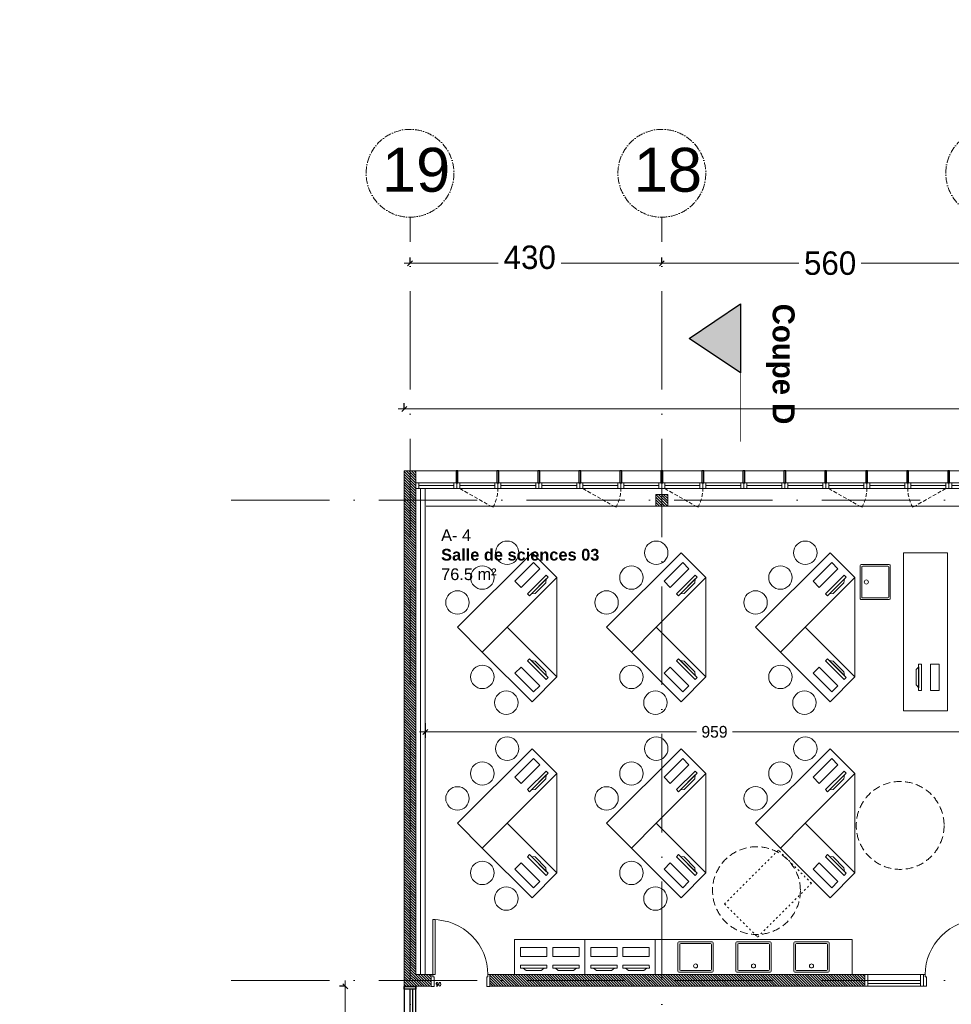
# Model space of a CAD drawing. Header units: centimetres. Extents: x 100159 to 225226, y -81380 to -23241.
# Tile 13 of 139: x 198723 to 200314, y -65635 to -63954. Entities that reach past the tile are written whole.
import ezdxf
from ezdxf.xclip import XClip

# ---------------------------------------------------------------- set-up
doc = ezdxf.new("R2010")
doc.units = ezdxf.units.CM
doc.header["$XCLIPFRAME"] = 2
for name, pattern in [('ACAD_ISO03W100', [30, 12, -18]), ('ACAD_ISO04W100', [30, 24, -3, 0, -3]), ('ACAD_ISO10W100', [18, 12, -3, 0, -3]), ('CACHE', [9.525, 6.35, -3.175]), ('CACHEX2', [19.05, 12.7, -6.35])]:
    doc.linetypes.add(name, pattern=pattern)
doc.layers.get('0').update_dxf_attribs({"lineweight": 5})
for name, color, linetype, lineweight in [('10', 252, 'Continuous', 5), ('17', 6, 'Continuous', 5), ('40', 8, 'CACHEX2', 5), ('DDL- CLOISONS DOUBLAGES', 1, 'Continuous', 5), ('DDL- ISOLATION', 252, 'ISOLATION', 5), ('DDL- MENUISERIES INT', 51, 'Continuous', 5), ('DDL- STRUCTURE', 5, 'Continuous', 5), ('DDL-HAB-COTES', 161, 'Continuous', 9), ('DDL-HAB-MOBILIER', 252, 'Continuous', 9), ('DDL-HAB-PMR', 251, 'Continuous', 9), ('DDL-HACHURES POCHAGE GRIS', 251, 'Continuous', 5), ('DDL-TRAIT AXES', 1, 'ACAD_ISO10W100', 5)]:
    doc.layers.add(name, color=color, linetype=linetype, lineweight=lineweight)
for name, color, linetype in [('18', 8, 'Continuous'), ('23', 63, 'Continuous'), ('44', 7, 'Continuous'), ('DDL-PLAN MASSE PAYSAGE', 7, 'Continuous'), ('DDL-TEXTE 01', 7, 'Continuous'), ('DDL-TRAIT  COUPE', 1, 'ACAD_ISO04W100')]:
    doc.layers.add(name, color=color, linetype=linetype)
doc.layers.add('GEL', color=113, linetype='Continuous', plot=False)
doc.styles.add('Century Gothic', font='GOTHIC.TTF')
doc.styles.add('COTA', font='romans.shx', dxfattribs={"width": 0.8})
doc.styles.get("Standard").update_dxf_attribs({"font": 'arial.ttf'})
doc.linetypes.add('ISOLATION', pattern='A,0.00254,-2.54,[134,ltypeshp.shx,S=2.54,R=0,X=-2.54,Y=0],-5.08,[134,ltypeshp.shx,S=2.54,R=180,X=2.54,Y=0],-2.54', length=10.16254)
doc.dimstyles.new('C100 cm', dxfattribs={"dimscale": 100, "dimtxt": 0.2, "dimasz": 0.085, "dimexe": 0.1, "dimexo": 0.0625, "dimgap": 0.09, "dimtad": 0, "dimdec": 0, "dimzin": 0, "dimdsep": 46, "dimtxsty": 'Century Gothic', "dimblk": 'OBLIQUE', "dimcen": 0.09, "dimdle": 0.1, "dimclrd": 256, "dimclrt": 256, "dimadec": 0, "dimazin": 0, "dimtfac": 1, "dimtdec": 0, "dimtofl": 0, "dimtmove": 2, "dimatfit": 2, "dimfxl": 0.15, "dimfxlon": 1, "dimtolj": 1, "dimtzin": 0, "dimlwd": -1, "dimarcsym": 0})
doc.dimstyles.new('portes', dxfattribs={"dimtxt": 6, "dimasz": 2.5, "dimexe": 1.25, "dimexo": 0.625, "dimtad": 1, "dimjust": 1, "dimtxsty": 'COTA', "dimblk": 'NONE', "dimcen": 2.5, "dimse1": 1, "dimse2": 1, "dimsd1": 1, "dimsd2": 1, "dimadec": 0, "dimazin": 0, "dimtfac": 1, "dimtix": 1, "dimtofl": 0, "dimtmove": 0, "dimatfit": 0, "dimldrblk": 'NONE', "dimfxl": 1, "dimarcsym": 0})

# ---------------------------------------------------------------- blocks, each defined once
blk = doc.blocks.new('A$C7FA553E3')
blk.add_lwpolyline([(0, 32), (70, 32), (70, 42), (0, 42)], close=True)
for points in [[(5, 32), (65, 32), (65, 42), (5, 42), (5, 32)], [(5, 37), (65, 37)]]:
    blk.add_lwpolyline(points)
at = {"linetype": 'CACHE'}
blk.add_lwpolyline([(5, 32), (61.5, 0)], dxfattribs=at)
blk.add_arc((6, 32), 64, 330.0443, 0.0023, dxfattribs=at)
blk = doc.blocks.new('A$C6C21683D')
blk.add_lwpolyline([(0, 0), (70, 0), (70, 10), (0, 10)], close=True)
for points in [[(5, 0), (65, 0), (65, 10), (5, 10), (5, 0)], [(5, 5), (65, 5)]]:
    blk.add_lwpolyline(points)
blk = doc.blocks.new('*D187')
at = {"layer": 'Defpoints', "color": 0, "transparency": 16777216}
for p in [(5, 0), (95, 0), (95, 0)]:
    blk.add_point(p, dxfattribs=at)
at = {"layer": 'GEL', "color": 0, "transparency": 16777216, "insert": (12.6, 3.6), "char_height": 6, "attachment_point": 5, "style": 'COTA'}
blk.add_mtext('90', dxfattribs=at)
blk = doc.blocks.new('_None')
blk = doc.blocks.new('*U219')
for p, q in [((20, -550), (0, -550)), ((10, -645), (10, -555)), ((15, -645), (15, -555)), ((0, -650), (20, -650))]:
    blk.add_line(p, q)
blk.add_lwpolyline([(20, -550), (0, -550), (0, -650), (20, -650)], close=True)
for points in [[(0, -555), (0, -550), (20, -550), (20, -555), (0, -555)], [(0, -650), (0, -645), (20, -645), (20, -650), (0, -650)]]:
    blk.add_lwpolyline(points)
blk = doc.blocks.new('*U171')
for p, q in [((20, -243.6), (0, -243.6)), ((10, -498.6), (10, -248.6)), ((15, -498.6), (15, -248.6)), ((0, -503.6), (20, -503.6))]:
    blk.add_line(p, q)
blk.add_lwpolyline([(20, -243.6), (0, -243.6), (0, -503.6), (20, -503.6)], close=True)
for points in [[(0, -248.6), (0, -243.6), (20, -243.6), (20, -248.6), (0, -248.6)], [(0, -503.6), (0, -498.6), (20, -498.6), (20, -503.6), (0, -503.6)]]:
    blk.add_lwpolyline(points)
blk = doc.blocks.new('A$C19797035')
at = {"linetype": 'Continuous'}
for points in [[(54.3, 32.9), (52.5, 28.2), (10.3, 43.6), (12, 48.3)], [(46.7, 39.9), (50, 34.4), (16.2, 46.7), (22.3, 48.8)], [(42.3, 0), (0, 15.4), (5.1, 29.5), (47.4, 14.1)]]:
    blk.add_lwpolyline(points, close=True, dxfattribs=at)
blk = doc.blocks.new('paillasse tri')
at = {"layer": 'DDL-HAB-MOBILIER', "linetype": 'Continuous'}
for points in [[(201884.4, -65299), (201842, -65256.6), (201969.3, -65129.3), (202011.7, -65171.7), (201926.9, -65256.6)], [(201884.4, -65299), (201926.9, -65256.6), (202011.7, -65341.4), (201969.3, -65383.9), (201884.4, -65299)]]:
    blk.add_lwpolyline(points, close=True, dxfattribs=at)
blk.add_lwpolyline([(202011.7, -65171.7), (202011.7, -65341.4)], dxfattribs=at)
for centre in [(201926.9, -65129.3), (201884.4, -65171.7), (201842, -65214.2), (201884.4, -65341.4), (201925.4, -65385.3)]:
    blk.add_circle(centre, 20, dxfattribs=at)
at = {"layer": 'DDL-HAB-MOBILIER', "rotation": 244.999999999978}
blk.add_blockref('A$C19797035', (201958.1, -65139.7), dxfattribs=at)
at = {"layer": 'DDL-HAB-MOBILIER', "xscale": -1, "rotation": 295.0000000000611}
blk.add_blockref('A$C19797035', (201958.1, -65373.4), dxfattribs=at)
blk = doc.blocks.new('cuv70')
for p, q in [((2, 60), (68, 60)), ((0, 58), (0, 2)), ((3.4, 55.1), (3.4, 4.9)), ((64.6, 57.1), (5.4, 57.1)), ((66.6, 4.9), (66.6, 55.1)), ((70, 58), (70, 2)), ((2, 0), (68, 0)), ((64.6, 2.9), (5.4, 2.9))]:
    blk.add_line(p, q)
blk.add_circle((35, 12.2), 4.05)
for centre, start, end in [((2, 58), 90, 180), ((68, 58), 0, 90), ((5.4, 55.1), 90, 180), ((64.6, 55.1), 0, 90), ((2, 2), 180, 270), ((5.4, 4.9), 180, 270), ((64.6, 4.9), 270, 0), ((68, 2), 270, 0)]:
    blk.add_arc(centre, 2, start, end)
blk = doc.blocks.new('bloc 2 postes info')
at = {"layer": 'DDL-HAB-MOBILIER', "linetype": 'Continuous'}
blk.add_lwpolyline([(200800.7, -66224.9), (200920.7, -66224.9), (200920.7, -66164.9), (200800.7, -66164.9)], close=True, dxfattribs=at)
at = {"layer": 'DDL-HAB-MOBILIER', "rotation": 19.99999999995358}
for p in [(200816, -66225.4), (200871, -66225.4)]:
    blk.add_blockref('A$C19797035', p, dxfattribs=at)
blk = doc.blocks.new('*U19')
at = {"linetype": 'ACAD_ISO03W100', "lineweight": 20, "ltscale": 0.25}
blk.add_lwpolyline([(-60, 0), (20, 0), (20, 130), (-60, 130)], close=True, dxfattribs=at)
blk = doc.blocks.new('paillasse triangulaire PMR')
at = {"layer": 'DDL-HAB-MOBILIER', "linetype": 'Continuous'}
for points in [[(202387, -65633.6), (202344.6, -65591.1), (202471.9, -65463.9), (202514.3, -65506.3), (202429.5, -65591.1)], [(202387, -65633.6), (202429.5, -65591.1), (202514.3, -65676), (202471.9, -65718.4), (202387, -65633.6)]]:
    blk.add_lwpolyline(points, close=True, dxfattribs=at)
blk.add_lwpolyline([(202514.3, -65506.3), (202514.3, -65676)], dxfattribs=at)
for centre in [(202429.5, -65463.9), (202387, -65506.3), (202344.6, -65548.7)]:
    blk.add_circle(centre, 20, dxfattribs=at)
at = {"layer": 'DDL-HAB-MOBILIER', "rotation": 244.999999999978}
blk.add_blockref('A$C19797035', (202460.7, -65474.3), dxfattribs=at)
at = {"layer": 'DDL-HAB-MOBILIER', "xscale": -1, "rotation": 295.0000000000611}
blk.add_blockref('A$C19797035', (202460.7, -65708), dxfattribs=at)
at = {"layer": 'DDL-HAB-PMR', "rotation": 315.000000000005}
blk.add_blockref('*U19', (202334, -65771.5), dxfattribs=at)
blk = doc.blocks.new('Lame 20x3')
blk.add_lwpolyline([(209069.8, -45704.2), (209069.8, -45724.2), (209072.8, -45724.2), (209072.8, -45704.2), (209069.8, -45704.2)])
blk = doc.blocks.new('*U376')
at = {"layer": '44'}
blk.add_blockref('Lame 20x3', (-209071.3, 45714.2), dxfattribs=at)
blk = doc.blocks.new('*U377')
at = {"color": 0, "linetype": 'ByBlock', "lineweight": -2, "transparency": 16777216}
for p in [(-4620, 0), (-4550, 0), (-4480, 0), (-4410, 0), (-4340, 0), (-4270, 0), (-4200, 0), (-4130, 0), (-4060, 0), (-3990, 0), (-3920, 0), (-3850, 0), (-3780, 0)]:
    blk.add_blockref('*U376', p, dxfattribs=at)
blk = doc.blocks.new('*D182')
at = {"layer": 'Defpoints', "color": 0, "transparency": 16777216}
for p in [(5, 0), (95, 0), (95, 0)]:
    blk.add_point(p, dxfattribs=at)
at = {"layer": 'GEL', "color": 0, "transparency": 16777216, "insert": (12.6, 3.6), "char_height": 6, "attachment_point": 5, "style": 'COTA'}
blk.add_mtext('90', dxfattribs=at)
blk = doc.blocks.new('_Oblique')
at = {"color": 0, "linetype": 'ByBlock', "lineweight": -2}
blk.add_line((-0.5, -0.5), (0.5, 0.5), dxfattribs=at)
blk = doc.blocks.new('*D388')
at = {"layer": 'DDL-HAB-COTES', "color": 0, "lineweight": -2, "transparency": 16777216}
for p, q in [((199279.5, -65604.3), (199269.5, -65604.3)), ((199279.5, -66854.4), (199269.5, -66854.4))]:
    blk.add_line(p, q, dxfattribs=at)
at = {"layer": 'DDL-HAB-COTES', "transparency": 16777216}
for p, q in [((199279.5, -65594.3), (199279.5, -66139.7)), ((199279.5, -66864.4), (199279.5, -66271.5))]:
    blk.add_line(p, q, dxfattribs=at)
at = {"layer": 'Defpoints', "color": 0, "transparency": 16777216}
for p in [(199380.1, -65604.3), (199279.5, -66854.4), (199380.1, -66854.4)]:
    blk.add_point(p, dxfattribs=at)
at = {"layer": 'DDL-HAB-COTES', "transparency": 16777216, "xscale": 8.5, "yscale": 8.5, "zscale": 8.5}
for p, rotation in [((199279.5, -65604.3), 90), ((199279.5, -66854.4), 270)]:
    blk.add_blockref('_Oblique', p, dxfattribs=dict(at, rotation=rotation))
at = {"layer": 'DDL-HAB-COTES', "lineweight": -3, "transparency": 16777216, "insert": (199279.5, -66205.6), "char_height": 40, "attachment_point": 5, "rotation": 90, "style": 'Century Gothic'}
blk.add_mtext('\\A1;1250', dxfattribs=at)
blk = doc.blocks.new('*D389')
at = {"layer": 'DDL-HAB-COTES', "color": 0, "lineweight": -2, "transparency": 16777216}
for p, q in [((199380.1, -64618.2), (199380.1, -64608.2)), ((204180.1, -64618.2), (204180.1, -64608.2))]:
    blk.add_line(p, q, dxfattribs=at)
at = {"layer": 'DDL-HAB-COTES', "transparency": 16777216}
for p, q in [((199370.1, -64618.2), (202311.8, -64618.2)), ((204190.1, -64618.2), (202450.1, -64618.2))]:
    blk.add_line(p, q, dxfattribs=at)
at = {"layer": 'Defpoints', "color": 0, "transparency": 16777216}
for p in [(199380.1, -64618.2), (199380.1, -64724.3), (204180.1, -64724.3)]:
    blk.add_point(p, dxfattribs=at)
at = {"layer": 'DDL-HAB-COTES', "transparency": 16777216, "xscale": 8.5, "yscale": 8.5, "zscale": 8.5, "rotation": 180}
blk.add_blockref('_Oblique', (199380.1, -64618.2), dxfattribs=at)
at = {"layer": 'DDL-HAB-COTES', "transparency": 16777216, "xscale": 8.5, "yscale": 8.5, "zscale": 8.5}
blk.add_blockref('_Oblique', (204180.1, -64618.2), dxfattribs=at)
at = {"layer": 'DDL-HAB-COTES', "lineweight": -3, "transparency": 16777216, "insert": (202381, -64618.2), "char_height": 40, "attachment_point": 5, "style": 'Century Gothic'}
blk.add_mtext('\\A1;4800', dxfattribs=at)
blk = doc.blocks.new('*D481')
at = {"layer": 'DDL-HAB-COTES', "color": 0, "lineweight": -2, "transparency": 16777216}
for p, q in [((199416.1, -65154.8), (199416.1, -65179.8)), ((200375.1, -65154.8), (200375.1, -65179.8))]:
    blk.add_line(p, q, dxfattribs=at)
at = {"layer": 'DDL-HAB-COTES', "transparency": 16777216}
for p, q in [((199406.1, -65169.8), (199879.4, -65169.8)), ((200385.1, -65169.8), (199940.6, -65169.8))]:
    blk.add_line(p, q, dxfattribs=at)
at = {"layer": 'Defpoints', "color": 0, "transparency": 16777216}
for p in [(199416.1, -64754.3), (200375.1, -64754.3), (200375.1, -65169.8)]:
    blk.add_point(p, dxfattribs=at)
at = {"layer": 'DDL-HAB-COTES', "transparency": 16777216, "xscale": 8.5, "yscale": 8.5, "zscale": 8.5, "rotation": 180}
blk.add_blockref('_Oblique', (199416.1, -65169.8), dxfattribs=at)
at = {"layer": 'DDL-HAB-COTES', "transparency": 16777216, "xscale": 8.5, "yscale": 8.5, "zscale": 8.5}
blk.add_blockref('_Oblique', (200375.1, -65169.8), dxfattribs=at)
at = {"layer": 'DDL-HAB-COTES', "lineweight": -3, "transparency": 16777216, "insert": (199910, -65169.8), "char_height": 20, "attachment_point": 5, "style": 'Century Gothic'}
blk.add_mtext('\\A1;959', dxfattribs=at)
blk = doc.blocks.new('17.07 CADASTRE')
at = {"layer": '23'}
h = blk.add_hatch(dxfattribs=at)
h.set_pattern_fill('CROSS', color=9, scale=0.122312, angle=-74.5126)
h.set_pattern_definition([(285.487436, (-1752.3689, 119.6183), (0.95587097, -0.5410825), [0.38833935, -1.16501804]), (15.487436, (-1752.5042, 119.37936), (0.5410825, 0.95587097), [0.38833935, -1.16501804])])
h.paths.add_polyline_path([(296.556, 77.111), (237.111, 55.333), (234.333, 63.889), (230.222, 79.222), (287.333, 104.778), (286, 108.667), (283.764, 107.684), (283.586, 107.684), (284.556, 108.111), (281.778, 113.778), (279.556, 117), (276.889, 119.556), (274.222, 121.222), (271, 122.222), (267.222, 123.778), (264.111, 125.444), (253.889, 127.667), (249.222, 128.444), (241, 128.111), (233.111, 127.444), (216.889, 124.444), (201.667, 120.778), (176.222, 114.111), (165.556, 111.111), (124.556, 102.444), (122.333, 102.222), (76.778, 95.667), (65.222, 94.333), (35.444, 90.111), (31.667, 89.667), (13.222, 87.017), (13.222, 11), (305.953, 11), (306.333, 20.889), (306.457, 20.91), (306.778, 27.444), (306.556, 41.222), (304.889, 48.667)])
h.paths.add_polyline_path([(382.444, 188.112), (366.222, 179.889), (324.333, 156.222), (321.556, 150.111), (319.889, 143.222), (318.444, 140), (316.333, 136.444), (312.889, 132.222), (311, 129.556), (309.667, 127), (309.222, 124.889), (309.111, 121.556), (313, 67.111), (320.889, 34.556), (323.889, 23), (326.72, 11), (382.444, 11)])
h.paths.add_polyline_path([(114.441, 168.682), (114.556, 172.222), (114.765, 174.055), (114.889, 176.111), (115.444, 180), (117, 187), (119.807, 200.743), (131.778, 243.333), (132.667, 246.889), (134.333, 259.778), (123.889, 263.889), (95.589, 275.588), (95.778, 276.111), (116.444, 322.667), (114.867, 324.739), (110, 330.778), (101, 340.111), (94.778, 345.889), (88.111, 351.333), (84.333, 354.222), (77.667, 358.667), (70, 363), (64.667, 366.778), (62.667, 368.556), (61, 370.778), (59.667, 373.333), (57.444, 376.444), (55, 379.889), (50.444, 384.111), (47.778, 386.111), (42.889, 389.333), (34.778, 392.222), (29.778, 390.222), (28, 389.111), (23.444, 385.111), (19.596, 381.153), (45.333, 361.111), (41.87, 356.754), (41.556, 357), (39.111, 354), (13.222, 374.341), (13.222, 359.889), (17.111, 358.444), (17.556, 359.444), (21.111, 358), (20.778, 357), (22.556, 356.333), (22.889, 357.333), (29.222, 354.889), (26.333, 347.667), (22.889, 349), (21.556, 345.667), (17.889, 347.111), (18.556, 348.889), (13.222, 350.98), (13.222, 268.872), (22.444, 266.333), (20.333, 258.444), (13.222, 260.467), (13.222, 114.187), (18.444, 116), (18.889, 112.778), (28.889, 113.333), (38.667, 115.778), (41.333, 115.778), (59.333, 118.667), (82, 120.333), (98.222, 123.111), (115.889, 127.889), (114.889, 141.889), (114.853, 142.698), (114.556, 146.667), (114.435, 152.182), (114.222, 157), (114.259, 160.231), (114.222, 161.889), (114.123, 164.5), (114.333, 166.889)])
h.paths.add_polyline_path([(35.889, 199), (33.222, 200.111), (35, 204.222), (37.556, 203)], flags=16)
h.paths.add_polyline_path([(48.222, 318.556), (43.778, 319.556), (44.333, 321.778), (38.889, 323), (39, 323.778), (35, 324.667), (35.111, 325.333), (31.556, 326.111), (33.444, 334.667), (40.444, 333), (40.222, 332.111), (43.222, 331.444), (42.889, 330), (46, 329.333), (49, 342.556), (55.111, 337.444), (53, 328.556), (50.667, 329.111)], flags=16)
h.paths.add_polyline_path([(23.889, 322.556), (20.556, 323.222), (21.111, 326.222), (24.556, 325.556)], flags=16)
h.paths.add_polyline_path([(19.667, 324.111), (14.111, 325.222), (14.556, 327.889), (20.222, 326.778)], flags=16)
h.paths.add_polyline_path([(57.556, 349), (56.556, 349.778), (56, 349.111), (53.667, 350.778), (54, 351.444), (50.556, 354.111), (52.889, 357.333), (53.667, 356.889), (54.444, 358), (53.778, 358.556), (59.667, 366.333), (64.444, 362.556), (60.444, 357.111), (64.444, 353.778), (61.889, 350.556), (59.889, 352.111)], flags=16)
h.paths.add_polyline_path([(38.667, 373.444), (35.778, 375.889), (35.444, 375.556), (32.333, 378), (33.111, 379.111), (30, 381.444), (32.444, 384.778), (35.556, 382.222), (36, 382.889), (36.889, 382.333), (37.889, 383.667), (40.444, 381.444), (42.889, 384.667), (47.778, 380.889), (42.889, 374.556), (40.778, 376.222)], flags=16)
h.paths.add_polyline_path([(64.778, 393.222), (55, 404.111), (51.333, 405.889), (50, 405.222), (47.889, 404.556), (45.556, 404.556), (44.778, 404.667), (43.889, 405.111), (34.778, 392.222), (42.889, 389.333), (47.778, 386.111), (50.444, 384.111), (55, 379.889), (57.444, 376.444), (59.667, 373.333), (61, 370.778), (62.667, 368.556), (64.667, 366.778), (70, 363), (77.667, 358.667), (84.333, 354.222), (88.111, 351.333), (94.778, 345.889), (101, 340.111), (110, 330.778), (112.546, 327.619), (117, 349.111), (122, 359.222), (113.222, 363.667), (115.333, 367.889), (104.333, 373.444), (104.111, 373), (103.667, 373.222), (103.889, 373.667)])
h.paths.add_polyline_path([(60.667, 391.556), (67.111, 388.333), (66.333, 386.667), (70.778, 384.444), (67.333, 377.444), (61, 380.556), (61.667, 381.889), (57, 384.222)], flags=16)
h.paths.add_polyline_path([(56.111, 388.778), (44.667, 394.444), (48.111, 401.222), (52.444, 399.111), (52.556, 399.556), (55.444, 398.111), (53.889, 395), (58.111, 393)], flags=16)
h.paths.add_polyline_path([(74.333, 380.889), (79.667, 378.222), (80.333, 379.556), (83.444, 378.111), (79.333, 369.889), (70.889, 374.222)], flags=16)
h.paths.add_polyline_path([(87.444, 378.444), (92.444, 376), (90.556, 372.333), (90, 372.667), (88.556, 369.778), (93.889, 367.222), (90.667, 360.778), (81, 365.556)], flags=16)
h.paths.add_polyline_path([(97.444, 368.111), (107.667, 363.111), (104.556, 356.778), (94.333, 361.778)], flags=16)
h.paths.add_polyline_path([(109.222, 359.889), (112.444, 358.222), (111.778, 357), (113.222, 356.222), (114.444, 358.667), (117.667, 357), (111, 343.444), (106.667, 345.556), (108, 348.333), (104.444, 350.111)], flags=16)
h.paths.add_polyline_path([(138.333, 392.333), (139.444, 392.667), (142.289, 398.356), (133.889, 402.556), (137.222, 409.444), (142.667, 406.667), (143.556, 408.444), (146.6, 406.978), (147.111, 408), (146.954, 409.778), (132.144, 409.778), (130.222, 406), (122.667, 409.778), (88.627, 409.778), (92.222, 408), (85.444, 394.444), (81.667, 396.333), (82.667, 398.444), (80.556, 399.556), (81.667, 401.667), (77.444, 403.778), (80.481, 409.778), (77.236, 409.778), (74.889, 405), (69.444, 407.778), (69.889, 408.778), (67.857, 409.778), (56.288, 409.778), (58.444, 408.667), (64.444, 402), (64.889, 402.333), (65.111, 402), (64.778, 401.667), (68.222, 397.778), (70.667, 396.556), (71.667, 398.667), (76.333, 396.333), (75.333, 394.222), (83.333, 390.222), (84.333, 392.333), (89, 390), (88.222, 388.333), (88.556, 388.111), (88.444, 387.778), (96, 383.889), (97, 386), (105.444, 381.778), (104.444, 379.667), (118, 372.889), (119.063, 372.48), (121, 372.111), (123.444, 372.222), (123.333, 372.667), (123.778, 372.778), (123.889, 372.333), (124.556, 372.556), (126.503, 373.571), (127.437, 374.272), (128.105, 375.058), (128.808, 376.042), (120.778, 380.222), (120.889, 380.444), (117.444, 382.111), (119.889, 386.778), (123.222, 385.111), (123.778, 386.111), (131.912, 381.934), (136.222, 390.556), (136.417, 390.75), (136.556, 391), (137.444, 391.778)])
h.paths.add_polyline_path([(94.778, 396.222), (95.111, 397), (90.889, 399.111), (93, 403.333), (93.889, 402.889), (95.333, 405.667), (98, 404.333), (98.333, 405), (101.889, 403.111), (101.667, 402.556), (104.556, 401.111), (101.111, 394), (98.111, 395.556), (97.667, 394.667)], flags=16)
h.paths.add_polyline_path([(104.778, 389.444), (108.222, 396.333), (118.667, 391.222), (115.667, 385.222), (112.889, 386.556), (112.444, 385.667)], flags=16)
blk = doc.blocks.new('*D838')
at = {"layer": 'DDL-HAB-COTES', "color": 0, "lineweight": -2, "transparency": 16777216}
for p, q in [((199820.1, -64369.6), (199820.1, -64359.6)), ((200380.1, -64369.6), (200380.1, -64359.6))]:
    blk.add_line(p, q, dxfattribs=at)
at = {"layer": 'DDL-HAB-COTES', "transparency": 16777216}
for p, q in [((199810.1, -64369.6), (200054.2, -64369.6)), ((200390.1, -64369.6), (200160.7, -64369.6))]:
    blk.add_line(p, q, dxfattribs=at)
at = {"layer": 'Defpoints', "color": 0, "transparency": 16777216}
for p in [(199820.1, -64369.6), (199820.1, -64764.2), (200380.1, -64774.2)]:
    blk.add_point(p, dxfattribs=at)
at = {"layer": 'DDL-HAB-COTES', "transparency": 16777216, "xscale": 8.5, "yscale": 8.5, "zscale": 8.5, "rotation": 180}
blk.add_blockref('_Oblique', (199820.1, -64369.6), dxfattribs=at)
at = {"layer": 'DDL-HAB-COTES', "transparency": 16777216, "xscale": 8.5, "yscale": 8.5, "zscale": 8.5}
blk.add_blockref('_Oblique', (200380.1, -64369.6), dxfattribs=at)
at = {"layer": 'DDL-HAB-COTES', "lineweight": -3, "transparency": 16777216, "insert": (200107.5, -64369.6), "char_height": 40, "attachment_point": 5, "style": 'Century Gothic'}
blk.add_mtext('\\A1;560', dxfattribs=at)
blk = doc.blocks.new('*D839')
at = {"layer": 'DDL-HAB-COTES', "color": 0, "lineweight": -2, "transparency": 16777216}
for p, q in [((199390.1, -64369.6), (199390.1, -64359.6)), ((199820.1, -64369.6), (199820.1, -64359.6))]:
    blk.add_line(p, q, dxfattribs=at)
at = {"layer": 'DDL-HAB-COTES', "transparency": 16777216}
for p, q in [((199380.1, -64369.6), (199540.8, -64369.6)), ((199830.1, -64369.6), (199648.2, -64369.6))]:
    blk.add_line(p, q, dxfattribs=at)
at = {"layer": 'Defpoints', "color": 0, "transparency": 16777216}
for p in [(199390.1, -64369.6), (199820.1, -64635.4), (199390.1, -64724.3)]:
    blk.add_point(p, dxfattribs=at)
at = {"layer": 'DDL-HAB-COTES', "transparency": 16777216, "xscale": 8.5, "yscale": 8.5, "zscale": 8.5, "rotation": 180}
blk.add_blockref('_Oblique', (199390.1, -64369.6), dxfattribs=at)
at = {"layer": 'DDL-HAB-COTES', "transparency": 16777216, "xscale": 8.5, "yscale": 8.5, "zscale": 8.5}
blk.add_blockref('_Oblique', (199820.1, -64369.6), dxfattribs=at)
at = {"layer": 'DDL-HAB-COTES', "lineweight": -3, "transparency": 16777216, "insert": (199594.5, -64359.6), "char_height": 40, "attachment_point": 5, "style": 'Century Gothic'}
blk.add_mtext('\\A1;430', dxfattribs=at)
blk = doc.blocks.new('*U186')
blk.add_line((100, 20), (100, 0))
blk.add_lwpolyline([(3, 20), (3, 114), (7, 114), (7, 20)], close=True)
for points in [[(0, 0), (5, 0), (5, 16), (3, 16), (3, 20), (0, 20), (0, 20)], [(0, 20), (0, 0)], [(100, 0), (95, 0), (95, 16), (97, 16), (97, 20), (100, 20), (100, 20)]]:
    blk.add_lwpolyline(points)
blk.add_arc((3, 20), 94, 359.999971, 90.000029)
at = {"layer": 'GEL'}
dim = blk.add_linear_dim(base=(95, 0), p1=(5, 0), p2=(95, 0), dimstyle='portes', dxfattribs=at)
dim.commit()
dim.dimension.update_dxf_attribs({"geometry": '*D187', "text_midpoint": (12.636, 3.625)})
blk = doc.blocks.new('A$C530C723F')
at = {"layer": 'DDL- MENUISERIES INT'}
blk.add_blockref('*U186', (10, 0), dxfattribs=at)
at = {"layer": 'DDL- MENUISERIES INT', "rotation": 270}
blk.add_blockref('*U219', (760, 20), dxfattribs=at)
blk = doc.blocks.new('*U181')
blk.add_line((100, 20), (100, 0))
blk.add_lwpolyline([(3, 20), (3, 114), (7, 114), (7, 20)], close=True)
for points in [[(0, 0), (5, 0), (5, 16), (3, 16), (3, 20), (0, 20), (0, 20)], [(0, 20), (0, 0)], [(100, 0), (95, 0), (95, 16), (97, 16), (97, 20), (100, 20), (100, 20)]]:
    blk.add_lwpolyline(points)
blk.add_arc((3, 20), 94, 359.999971, 90.000029)
at = {"layer": 'GEL'}
dim = blk.add_linear_dim(base=(95, 0), p1=(5, 0), p2=(95, 0), dimstyle='portes', dxfattribs=at)
dim.commit()
dim.dimension.update_dxf_attribs({"geometry": '*D182', "text_midpoint": (12.636, 3.625)})

msp = doc.modelspace()

# ---------------------------------------------------------------- hatches: boundary and pattern name
at = {"layer": 'DDL-HACHURES POCHAGE GRIS'}
h = msp.add_hatch(dxfattribs=at)
h.set_pattern_fill('ANSI31', color=256, angle=90)
h.set_pattern_definition([(135, (0, 265.372), (-2.24506403, -2.24506403), [])])
h.paths.add_polyline_path([(204133.1, -65604.3), (204133.1, -65584.3), (204160.1, -65584.3), (204160.1, -64724.3), (204180.1, -64724.3), (204180.1, -65604.3)])
h.paths.add_polyline_path([(199380.1, -65604.3), (199380.1, -64724.3), (199400.1, -64724.3), (199400.1, -65584.3), (199426.1, -65584.3), (199426.1, -65604.3)])
h.paths.add_polyline_path([(202745.1, -65604.3), (202775.1, -65604.3), (202775.1, -65584.3), (202745.1, -65584.3)])
h.paths.add_polyline_path([(200725.1, -65584.3), (200745.1, -65584.3), (200745.1, -65604.3), (200725.1, -65604.3)])
h.paths.add_polyline_path([(200366.9, -65584.3), (200395.1, -65584.3), (200395.1, -65604.3), (200366.9, -65604.3)])
h.paths.add_polyline_path([(200529.2, -65584.3), (200495.1, -65584.3), (200495.1, -65604.3), (200529.2, -65604.3)])
h.paths.add_polyline_path([(202875.1, -65604.3), (203125.1, -65604.3), (203125.1, -65584.3), (202875.1, -65584.3)])
h.paths.add_polyline_path([(203325.1, -65584.3), (203931.6, -65584.3), (203931.6, -65604.3), (203325.1, -65604.3)])
h.paths.add_polyline_path([(201950.1, -65584.3), (202545.1, -65584.3), (202545.1, -65604.3), (201950.1, -65604.3)])
h.paths.add_polyline_path([(201720.1, -65604.3), (201750.1, -65604.3), (201750.1, -65584.3), (201720.1, -65584.3)])
h.paths.add_polyline_path([(200945.1, -65604.3), (201520.1, -65604.3), (201520.1, -65584.3), (200945.1, -65584.3)])
h.paths.add_polyline_path([(199526.1, -65604.3), (200166.9, -65604.3), (200166.9, -65584.3), (199526.1, -65584.3)])
h.paths.add_polyline_path([(203730.1, -64764.2), (203750.1, -64764.2), (203750.1, -64784.2), (203730.1, -64784.2)])
h.paths.add_polyline_path([(203170.1, -64764.2), (203190.1, -64764.2), (203190.1, -64784.2), (203170.1, -64784.2)])
h.paths.add_polyline_path([(202610.1, -64764.2), (202630.1, -64764.2), (202630.1, -64784.2), (202610.1, -64784.2)])
h.paths.add_polyline_path([(202050.1, -64764.3), (202070.1, -64764.3), (202070.1, -64784.3), (202050.1, -64784.3)])
h.paths.add_polyline_path([(201490.1, -64764.2), (201510.1, -64764.2), (201510.1, -64784.2), (201490.1, -64784.2)])
h.paths.add_polyline_path([(200930.1, -64764.3), (200950.1, -64764.3), (200950.1, -64784.3), (200930.1, -64784.3)])
h.paths.add_polyline_path([(199810.1, -64764.2), (199830.1, -64764.2), (199830.1, -64784.2), (199810.1, -64784.2)])
h.paths.add_polyline_path([(200370.1, -64764.3), (200390.1, -64764.3), (200390.1, -64784.3), (200370.1, -64784.3)])
at = {"layer": 'DDL-TRAIT  COUPE', "ltscale": 30}
h = msp.add_hatch(color=256, dxfattribs=at)
h.dxf.hatch_style = 1
h.paths.add_polyline_path([(199954.3, -64438.9), (199954.3, -64556.6), (199866.6, -64497.8)])

# ---------------------------------------------------------------- linework, layer by layer
at = {"layer": '10'}
for points in [[(199400.1, -64724.3), (204161.6, -64724.3)], [(199417.6, -64784.3), (200375.1, -64784.3)]]:
    msp.add_lwpolyline(points, dxfattribs=at)
at = {"layer": '40'}
for centre in [(200227.1, -65329.6), (199981.7, -65440.9)]:
    msp.add_circle(centre, 75, dxfattribs=at)
at = {"layer": 'DDL- CLOISONS DOUBLAGES', "color": 10}
msp.add_lwpolyline([(199400.1, -64754.3), (199416.1, -64754.3), (199416.1, -65584.4), (199400.1, -65584.4)], close=True, dxfattribs=at)
at = {"layer": 'DDL- ISOLATION', "ltscale": 0.75}
msp.add_lwpolyline([(199408.1, -64754.3), (199408.1, -65584.4)], dxfattribs=at)
at = {"layer": 'DDL- STRUCTURE'}
msp.add_lwpolyline([(199380.1, -65604.3), (199380.1, -64724.3), (199400.1, -64724.3), (199400.1, -65584.3), (199426.1, -65584.3), (199426.1, -65604.3), (199380.1, -65604.3)], dxfattribs=at)
for points in [[(199810.1, -64764.2), (199830.1, -64764.2), (199830.1, -64784.2), (199810.1, -64784.2)], [(199526.1, -65604.3), (200166.9, -65604.3), (200166.9, -65584.3), (199526.1, -65584.3)]]:
    msp.add_lwpolyline(points, close=True, dxfattribs=at)
at = {"layer": 'DDL-HAB-MOBILIER', "linetype": 'Continuous'}
for points in [[(200232.7, -65133.9), (200232.7, -64863.9), (200307.7, -64863.9), (200307.7, -65133.9)], [(199808.7, -65524.3), (200145.1, -65524.3), (200145.1, -65584.3), (199808.7, -65584.3)]]:
    msp.add_lwpolyline(points, close=True, dxfattribs=at)
at = {"layer": 'DDL-TRAIT  COUPE', "ltscale": 30}
msp.add_lwpolyline([(199954.3, -64438.9), (199954.3, -64556.6), (199866.6, -64497.8), (199954.3, -64438.9)], dxfattribs=at)
at = {"layer": 'DDL-TRAIT  COUPE', "ltscale": 30, "const_width": 1}
msp.add_lwpolyline([(199954.3, -64438.9), (199954.3, -64674.4)], dxfattribs=at)
at = {"layer": 'DDL-TRAIT AXES', "ltscale": 14}
for p, q in [((199084.7, -64774.2), (208105.6, -64774.2)), ((199084.7, -65594.3), (208105.6, -65594.3))]:
    msp.add_line(p, q, dxfattribs=at)
for points in [[(199390.1, -68366.6), (199390.1, -64290.9)], [(199820.1, -68366.6), (199820.1, -64290.9)]]:
    msp.add_lwpolyline(points, dxfattribs=at)
at = {"layer": 'DDL-TRAIT AXES'}
for centre in [(199390.1, -64215.9), (199820.1, -64215.9), (200380.1, -64215.9)]:
    msp.add_circle(centre, 75, dxfattribs=at)

# ---------------------------------------------------------------- block references
at = {"linetype": 'Continuous'}
for name, p in [('*U377', (204090.1, -64734.3)), ('paillasse triangulaire PMR', (-2364.4, 265.4))]:
    msp.add_blockref(name, p, dxfattribs=at)
at = {"layer": '10', "xscale": 0.8571428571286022, "yscale": 0.8571428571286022, "zscale": 0.8571428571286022, "rotation": 270}
msp.add_blockref('cuv70', (200158.9, -64883.9), dxfattribs=at)
at = {"layer": '17'}
for name, p in [('A$C6C21683D', (199400.1, -64754.3)), ('A$C7FA553E3', (199470.1, -64786.3)), ('A$C6C21683D', (199540.1, -64754.3)), ('A$C6C21683D', (199610.1, -64754.3)), ('A$C7FA553E3', (199680.1, -64786.3)), ('A$C6C21683D', (199750.1, -64754.3)), ('A$C7FA553E3', (199820.1, -64786.3)), ('A$C6C21683D', (199960.1, -64754.3)), ('A$C6C21683D', (200030.1, -64754.3)), ('A$C7FA553E3', (200100.1, -64786.3)), ('A$C6C21683D', (200170.1, -64754.3))]:
    msp.add_blockref(name, p, dxfattribs=at)
at = {"layer": '17', "xscale": -1}
msp.add_blockref('A$C6C21683D', (199960.1, -64754.3), dxfattribs=at)
at = {"layer": '17', "xscale": -1, "rotation": 359.9999999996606}
for name, p in [('A$C7FA553E3', (200310.1, -64786.3)), ('A$C6C21683D', (200380.1, -64754.3))]:
    msp.add_blockref(name, p, dxfattribs=at)
at = {"layer": '18'}
msp.add_blockref('*U171', (199380.1, -65360.8), dxfattribs=at)
at = {"layer": 'DDL- MENUISERIES INT'}
msp.add_blockref('*U181', (199426.1, -65604.4), dxfattribs=at)
at = {"layer": 'DDL- MENUISERIES INT', "xscale": -1}
msp.add_blockref('A$C530C723F', (200376.9, -65604.3), dxfattribs=at)
at = {"layer": 'DDL-HAB-MOBILIER', "linetype": 'Continuous'}
for p in [(-2370.9, 265.4), (-2116.3, 265.4), (-1861.8, 265.4), (-2370.9, -69.2), (-2116.3, -69.2)]:
    msp.add_blockref('paillasse tri', p, dxfattribs=at)
at = {"layer": 'DDL-HAB-MOBILIER', "xscale": -1, "rotation": 70.00000000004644}
msp.add_blockref('A$C19797035', (200308.2, -65059.2), dxfattribs=at)
at = {"layer": 'DDL-HAB-MOBILIER', "linetype": 'Continuous', "xscale": -1, "rotation": 180}
for p in [(-1232, -131749.2), (-1112, -131749.2)]:
    msp.add_blockref('bloc 2 postes info', p, dxfattribs=at)
at = {"layer": 'DDL-HAB-MOBILIER', "linetype": 'Continuous', "yscale": 0.8571428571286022, "zscale": 0.8571428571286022}
for p, xscale in [((199847.7, -65580), 0.8571428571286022), ((200006.7, -65580), -0.8571428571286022), ((200105.7, -65580), -0.8571428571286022)]:
    msp.add_blockref('cuv70', p, dxfattribs=dict(at, xscale=xscale))
at = {"layer": 'DDL-PLAN MASSE PAYSAGE', "linetype": 'ByBlock'}
ref = msp.add_blockref('17.07 CADASTRE', (176094.2, -61986.4), dxfattribs=dict(at, xscale=106.2859075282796, yscale=106.2859075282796, zscale=106.2859075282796, rotation=344.5125640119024))
XClip(ref).set_block_clipping_path([(36.599704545, 85.9239172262), (419.7690201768, 192.095693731), (361.9471425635, 400.7723308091), (-21.2221730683, 294.6005543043)])

# ---------------------------------------------------------------- texts
at = {"layer": 'DDL-TEXTE 01', "insert": (199443.2, -64823.9), "char_height": 20, "attachment_point": 1}
msp.add_mtext_dynamic_manual_height_columns('A- 4\\P{\\fArial|b1|i0|c0|p34;Salle de sciences 03\\P}76.5 m²', width=460.179, gutter_width=40, heights=[0], dxfattribs=at)
at = {"layer": 'DDL-TRAIT  COUPE', "ltscale": 30, "insert": (200022.5, -64252.6), "char_height": 37.5, "attachment_point": 4, "rotation": 270}
msp.add_mtext_dynamic_manual_height_columns('\\pxqc;{\\fCentury Gothic|b1|i0|c0|p34;Coupe D}', width=578.114, gutter_width=0.974, heights=[198.3], dxfattribs=at)
at = {"layer": 'DDL-TRAIT AXES', "char_height": 75, "attachment_point": 1}
for s, insert in [('{\\fSwis721 Lt BT|b0|i0|c0|p34;19}', (199342.2, -64172.4)), ('{\\fSwis721 Lt BT|b0|i0|c0|p34;18}', (199772.2, -64172.4))]:
    msp.add_mtext_dynamic_manual_height_columns(s, width=107.612, gutter_width=12.5, heights=[0], dxfattribs=dict(at, insert=insert))

# ---------------------------------------------------------------- dimensions: what is measured, and where the dimension line sits
at = {"layer": 'DDL-HAB-COTES', "lineweight": -3}
for base, p1, p2, picture, middle in [((199390.1, -64369.6), (199820.1, -64635.4), (199390.1, -64724.3), '*D839', (199594.5, -64359.6)), ((199820.1, -64369.6), (200380.1, -64774.2), (199820.1, -64764.2), '*D838', (200107.5, -64369.6)), ((199380.1, -64618.2), (204180.1, -64724.3), (199380.1, -64724.3), '*D389', (202381, -64618.2))]:
    dim = msp.add_linear_dim(base=base, p1=p1, p2=p2, dimstyle='C100 cm', override={"dimtxt": 0.4, "dimfxl": 0}, dxfattribs=at)
    dim.commit()
    dim.dimension.update_dxf_attribs({"geometry": picture, "text_midpoint": middle, "dimtype": 160})
dim = msp.add_linear_dim(base=(200375.1, -65169.8), p1=(199416.1, -64754.3), p2=(200375.1, -64754.3), dimstyle='C100 cm', dxfattribs=at)
dim.commit()
dim.dimension.update_dxf_attribs({"geometry": '*D481', "text_midpoint": (199910, -65169.8), "dimtype": 160})
dim = msp.add_linear_dim(base=(199279.5, -66854.4), p1=(199380.1, -65604.3), p2=(199380.1, -66854.4), angle=90, dimstyle='C100 cm', override={"dimtxt": 0.4, "dimfxl": 0}, dxfattribs=at)
dim.commit()
dim.dimension.update_dxf_attribs({"geometry": '*D388', "text_midpoint": (199279.5, -66205.6), "dimtype": 160})

doc.saveas('drawing.dxf')
